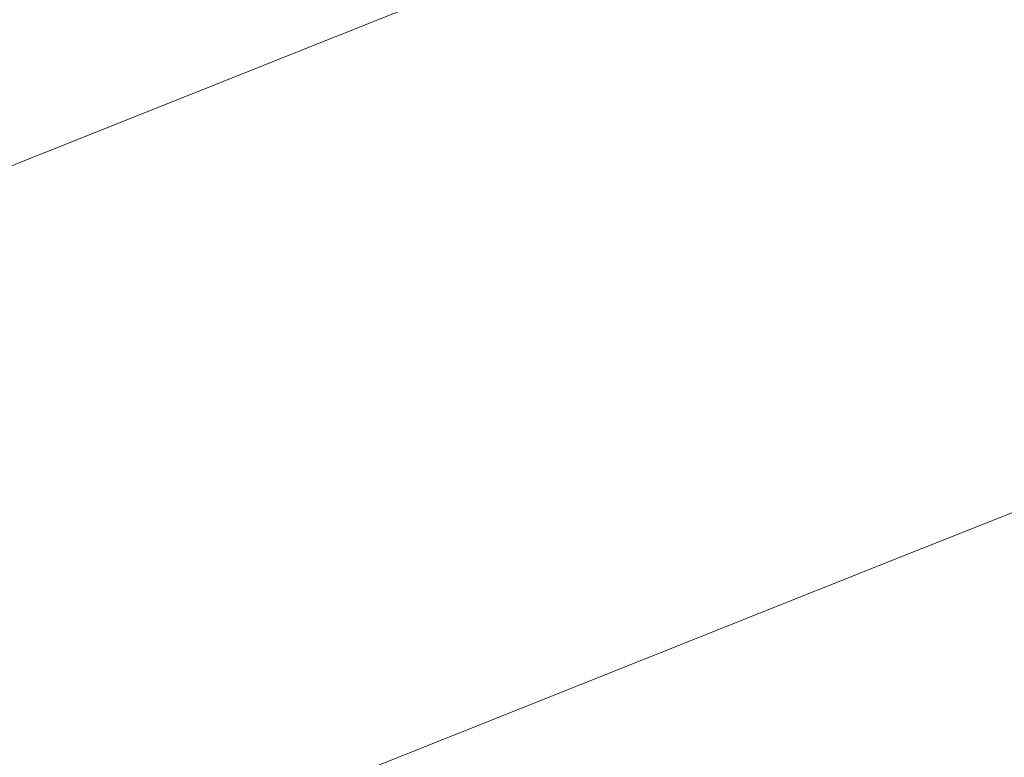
# Model space of a CAD drawing. Extents: x 1620613 to 1693141, y 557269 to 607790.
# Tile 91 of 256: x 1620780.66 to 1620782.1, y 607296.69 to 607297.76. Entities that reach past the tile are written whole.
import ezdxf

# ---------------------------------------------------------------- set-up
doc = ezdxf.new("R2010")
doc.units = 0
doc.header["$LTSCALE"] = 10
doc.header["$MEASUREMENT"] = 0
doc.linetypes.add('DGN Style 2', pattern=[7.346996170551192, 4.408197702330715, -2.938798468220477])
doc.linetypes.add('DGN Style 3', pattern=[10.28579463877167, 7.346996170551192, -2.938798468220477])
doc.layers.add('DT_X_Contour_Minor', color=136, linetype='DGN Style 3', lineweight=0)
doc.layers.add('SV_X_Top_of_Bank', color=97, linetype='DGN Style 2', lineweight=0)

# ---------------------------------------------------------------- blocks, each defined once
blk = doc.blocks.new('*U1004')
at = {"layer": 'DT_X_Contour_Minor', "transparency": 33554559, "flags": 128}
for points, elevation in [([(-24.18095962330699, 52.19456630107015), (-26.13961108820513, 50.80046222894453), (-26.52381164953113, 50.52720175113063), (-26.83699127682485, 50.30489349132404), (-27.07914997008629, 50.13353744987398), (-27.25028772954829, 50.01313362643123), (-27.6119605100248, 49.75999305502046), (-27.86025474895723, 49.55198737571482), (-28.33388288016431, 49.11782576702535), (-29.03284490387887, 48.4575082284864), (-29.95714082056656, 47.57103476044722), (-32.72237512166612, 44.90556427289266), (-33.69162985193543, 43.94827698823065), (-34.52546831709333, 43.07551799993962), (-35.22389051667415, 42.287287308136), (-35.78689645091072, 41.58358491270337), (-37.10769058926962, 39.81974958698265), (-37.57608096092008, 39.21586285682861), (-37.99065647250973, 38.72707916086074), (-38.35141712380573, 38.35339849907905), (-38.65836291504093, 38.09482087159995), (-39.40513187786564, 37.55875124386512), (-39.65607010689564, 37.37009547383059), (-39.84880807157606, 37.20618038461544), (-39.98334577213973, 37.06700597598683), (-40.05968320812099, 36.95257224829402), (-40.18564935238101, 36.68040321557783), (-40.22203130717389, 36.57873467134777), (-40.23670256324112, 36.47785581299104), (-40.22966312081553, 36.37776664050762), (-40.20091298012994, 36.27846715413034), (-40.01608735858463, 35.81691215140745), (-40.15048069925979, 35.74531068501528), (-40.16360001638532, 35.73708894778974), (-40.14536082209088, 35.74311007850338), (-40.09576311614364, 35.76337407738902), (-40.01480689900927, 35.79788094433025), (-39.75711230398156, 35.90888974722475), (-39.66908160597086, 35.93833058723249), (-39.59826045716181, 35.94339650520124), (-39.54464885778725, 35.924087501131), (-39.50824680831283, 35.88040357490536), (-39.43412074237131, 35.73141320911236), (-39.40460542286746, 35.66106522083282), (-39.37165401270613, 35.56176403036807), (-39.33526651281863, 35.4335096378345), (-39.29544292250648, 35.2763020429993), (-39.18466522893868, 34.81847752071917), (-39.17252586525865, 34.65688272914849), (-39.21919104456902, 34.51546674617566), (-39.32466076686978, 34.39422957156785), (-39.48893503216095, 34.2931712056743), (-40.00540579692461, 34.0505873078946), (-40.19436498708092, 33.96038744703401), (-40.37388948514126, 33.87172578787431), (-40.54397928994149, 33.78460233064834), (-40.70463440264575, 33.69901707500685), (-41.12046844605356, 33.47284066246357), (-41.26366915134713, 33.39187158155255), (-41.38139573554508, 33.31859664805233), (-41.4736481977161, 33.25301586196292), (-41.54042653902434, 33.19512922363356), (-41.68453661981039, 33.05102371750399), (-41.74308398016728, 32.99779644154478), (-41.81064350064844, 32.94619374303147), (-41.88721518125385, 32.89621562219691), (-41.97279902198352, 32.84786207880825), (-42.21303881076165, 32.72108539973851), (-42.29075835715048, 32.67889523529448), (-42.34373715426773, 32.64740725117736), (-42.37197520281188, 32.62662144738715), (-42.37547250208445, 32.61653782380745), (-42.35181096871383, 32.60391773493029), (-42.39091265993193, 32.583645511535), (-42.52596388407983, 32.53229390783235), (-42.75696464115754, 32.44986292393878), (-43.08391493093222, 32.33635255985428), (-44.0837150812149, 31.99221908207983), (-44.42547770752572, 31.87377317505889), (-44.70091547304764, 31.776535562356), (-44.91002837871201, 31.70050624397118), (-45.05281642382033, 31.64568522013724), (-45.34515139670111, 31.52777354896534), (-45.44244383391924, 31.48830485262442), (-45.51506991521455, 31.45833251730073), (-45.56302964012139, 31.43785654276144), (-45.58632300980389, 31.42687692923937), (-45.61555018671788, 31.41025977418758), (-45.65389966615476, 31.39085678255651), (-45.74702772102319, 31.34511067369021), (-45.89493435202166, 31.27302144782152), (-46.0976195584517, 31.1745891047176), (-46.71115154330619, 30.87697870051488), (-46.99779240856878, 30.74271758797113), (-47.39756601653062, 30.56314205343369), (-47.91047236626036, 30.33825209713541), (-48.53651145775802, 30.06804771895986), (-50.35679269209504, 29.28708348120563), (-51.06820952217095, 28.98171731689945), (-51.83724908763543, 28.65134200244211), (-52.66391138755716, 28.29595753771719), (-53.54819642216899, 27.91556392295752), (-55.9831201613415, 26.86783541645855), (-57.01666897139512, 26.41871289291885), (-58.29112259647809, 25.85714170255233), (-59.80648103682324, 25.18312184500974), (-61.56274429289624, 24.39665332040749), (-66.5673193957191, 22.14947236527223), (-68.33273958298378, 21.3572880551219), (-69.87556881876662, 20.66612084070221), (-71.19580710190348, 20.07597072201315), (-72.29345443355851, 19.58683769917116), (-74.92372604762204, 18.41717243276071), (-76.0391293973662, 17.92006916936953), (-77.4126357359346, 17.30600832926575), (-79.04424506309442, 16.57498991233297), (-80.93395737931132, 15.72701391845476), (-86.31732754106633, 13.30980116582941), (-88.17255430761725, 12.47632087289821), (-89.70070698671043, 11.78878955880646), (-90.90178557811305, 11.24720722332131), (-91.77579008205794, 10.85157386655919), (-93.67036997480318, 9.991150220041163), (-94.38000876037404, 9.669193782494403), (-95.0879901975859, 9.348642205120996), (-95.79431428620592, 9.02949548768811), (-96.49898102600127, 8.71175363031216), (-98.37588253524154, 7.866315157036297), (-99.06783932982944, 7.55473544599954), (-99.73603358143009, 7.254075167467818), (-100.380465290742, 6.964334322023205), (-101.0011344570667, 6.685512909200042), (-102.6245688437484, 5.956548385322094), (-103.1982293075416, 5.697795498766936), (-103.7016349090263, 5.468260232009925), (-104.1347856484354, 5.26794258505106), (-104.4976815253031, 5.096842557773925), (-105.3717307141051, 4.679532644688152), (-105.6991237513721, 4.523773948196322), (-106.0257659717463, 4.369480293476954), (-106.3516573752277, 4.216651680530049), (-106.6767979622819, 4.065288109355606), (-107.5428384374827, 3.663605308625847), (-107.8765955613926, 3.5093037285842), (-108.228336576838, 3.347661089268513), (-108.5980614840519, 3.178677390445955), (-108.9857702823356, 3.002352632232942), (-110.0436389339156, 2.522365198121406), (-110.3899303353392, 2.366441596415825), (-110.6354030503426, 2.258661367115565), (-110.7800570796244, 2.199024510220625), (-110.8238924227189, 2.187531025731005), (-110.8063617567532, 2.221072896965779), (-110.8176179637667, 2.22399142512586), (-110.864534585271, 2.207590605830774), (-110.9471116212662, 2.171870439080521), (-111.065349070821, 2.116830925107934), (-111.4281961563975, 1.944299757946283), (-111.549772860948, 1.887374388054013), (-111.6423676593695, 1.845996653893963), (-111.7059805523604, 1.820166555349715), (-111.7406115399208, 1.809884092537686), (-111.7943182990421, 1.803194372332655), (-111.8286533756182, 1.792639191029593), (-111.8913785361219, 1.765990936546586), (-111.9824937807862, 1.723249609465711), (-112.1019991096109, 1.66441520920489), (-112.4585334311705, 1.486066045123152), (-112.6107108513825, 1.409811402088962), (-112.7998423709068, 1.314809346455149), (-113.0259279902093, 1.201059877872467), (-113.2889677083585, 1.068562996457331), (-114.0396790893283, 0.69024142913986), (-114.2872314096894, 0.568059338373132), (-114.4668548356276, 0.4852542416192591), (-114.5785493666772, 0.4418261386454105), (-114.6223150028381, 0.4377750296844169), (-114.648451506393, 0.4794747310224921), (-114.6577560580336, 0.4941408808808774), (-114.6660673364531, 0.5068645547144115), (-114.6733853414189, 0.5176457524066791), (-114.6797100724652, 0.5264844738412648), (-114.7069078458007, 0.5631993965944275), (-114.8184190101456, 0.5857427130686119), (-114.8512880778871, 0.5817863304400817), (-114.9021047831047, 0.5602557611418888), (-114.9708691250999, 0.521151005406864), (-115.0575811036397, 0.4644720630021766), (-115.3127432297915, 0.2898959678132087), (-115.4414968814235, 0.1639744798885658), (-115.6363862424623, -0.08285791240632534), (-115.8974113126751, -0.4506012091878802), (-116.2245720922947, -0.9392554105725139), (-117.1851817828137, -2.403547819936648), (-117.5714658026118, -2.953456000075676), (-118.0098605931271, -3.504961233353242), (-118.500366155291, -4.058063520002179), (-119.0429824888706, -4.612762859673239), (-120.5594404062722, -6.094090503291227), (-121.1927058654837, -6.659830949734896), (-121.9551588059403, -7.246056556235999), (-122.8467992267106, -7.852767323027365), (-123.8676271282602, -8.479963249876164), (-126.7620848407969, -10.17979926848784), (-127.864000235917, -10.8284669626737), (-128.9989031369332, -11.49959303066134), (-130.1667935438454, -12.19317747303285), (-131.3676714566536, -12.90922028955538), (-134.6139958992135, -14.84861229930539), (-135.6910177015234, -15.49258175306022), (-136.4873397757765, -15.96994610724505), (-137.00296212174, -16.28070536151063), (-137.237884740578, -16.42485951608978), (-137.4900787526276, -16.58713046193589), (-137.7565083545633, -16.75856111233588), (-138.3666516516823, -17.1511498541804), (-139.3205086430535, -17.76489668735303), (-140.6180793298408, -18.59980161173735), (-144.5365527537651, -21.12109219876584), (-146.057583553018, -22.07550189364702), (-147.6818208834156, -23.04776303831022), (-149.4092647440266, -24.03787563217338), (-151.2399151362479, -25.04583967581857), (-156.2592582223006, -27.75754572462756), (-157.9071188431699, -28.64785731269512), (-159.0861933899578, -29.28501254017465), (-159.7964818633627, -29.66901140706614), (-160.0379842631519, -29.799853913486), (-160.0569425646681, -29.81122544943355), (-160.0890574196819, -29.82893668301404), (-160.1711832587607, -29.87354173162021), (-160.3033200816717, -29.94504059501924), (-160.4854678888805, -30.04343327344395), (-161.0378766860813, -30.34167216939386), (-161.453391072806, -30.58673781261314), (-162.2856276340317, -31.09825556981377), (-163.5345863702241, -31.8762254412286), (-165.2002672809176, -32.92064742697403), (-173.9457966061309, -38.41633829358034), (-174.5053201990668, -38.7314004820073), (-174.867815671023, -38.89980899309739), (-175.7155062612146, -39.27000787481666), (-177.0483919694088, -39.84199712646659), (-178.8664727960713, -40.61577674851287), (-184.3616151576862, -42.94824290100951), (-186.1728366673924, -43.71679719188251), (-187.4851444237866, -44.27311045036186), (-188.2985384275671, -44.61718267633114), (-188.6130186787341, -44.74901386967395), (-188.7864143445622, -44.81757567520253), (-188.8437101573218, -44.84031453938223), (-188.8855508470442, -44.85710977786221), (-188.9119364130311, -44.86796139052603), (-188.9228668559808, -44.87286937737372), (-188.931407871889, -44.87803250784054), (-188.9728376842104, -44.90323402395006), (-189.0907213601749, -44.97496622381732), (-189.2850588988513, -45.09322910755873), (-189.5558503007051, -45.25802267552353), (-190.9979358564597, -46.13563092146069), (-200.9809675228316, -50.38128774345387), (-202.8592208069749, -51.18005113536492), (-204.215538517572, -51.75677410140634), (-205.04992065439, -52.11145664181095), (-205.3623672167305, -52.24409875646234), (-205.4996439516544, -52.30175716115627), (-205.6967714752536, -52.38455384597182), (-206.1851964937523, -52.58970009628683), (-206.9649190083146, -52.91719591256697), (-208.0359390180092, -53.36704129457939), (-211.2803890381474, -54.72976173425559), (-212.5267256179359, -55.24626083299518), (-213.8323978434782, -55.77371779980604), (-215.1974057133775, -56.31213263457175), (-216.6217492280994, -56.86150533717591), (-220.4991127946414, -58.34110970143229), (-221.7850403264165, -58.8320294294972), (-222.734800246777, -59.19508533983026), (-223.3483925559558, -59.43027743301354), (-223.6258172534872, -59.53760570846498), (-223.9173929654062, -59.65332935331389), (-224.22196076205, -59.77157573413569), (-224.9169823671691, -60.039522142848), (-226.0024577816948, -60.45716857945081), (-227.4783870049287, -61.02451504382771), (-231.9348033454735, -62.73703898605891), (-233.6412232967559, -63.39652951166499), (-235.4181708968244, -64.09060813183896), (-237.2656461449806, -64.81927484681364), (-239.1836490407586, -65.5825296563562), (-244.3923602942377, -67.6639932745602), (-246.1431725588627, -68.36306236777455), (-247.4890759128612, -68.89917193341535), (-248.4300703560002, -69.27232197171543), (-248.9661558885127, -69.48251248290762), (-249.8558387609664, -69.82574114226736), (-250.2946615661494, -69.97874927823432), (-250.9438678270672, -70.1803521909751), (-251.8034575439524, -70.43054988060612), (-252.8734307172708, -70.72934234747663), (-256.0072037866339, -71.59091529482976), (-257.3000331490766, -71.91154492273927), (-258.8281914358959, -72.22725409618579), (-260.5916786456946, -72.53804281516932), (-262.5904947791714, -72.84391107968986), (-268.2344430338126, -73.6529991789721), (-269.2004858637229, -74.22120432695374), (-267.8656531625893, -75.31900369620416), (-264.229944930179, -76.94639728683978), (-258.2933611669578, -79.1033850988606), (-239.394637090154, -85.56147822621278), (-233.1634486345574, -87.66069986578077), (-228.643926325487, -89.1147949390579), (-225.8360701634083, -89.92376344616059), (-224.7398801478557, -90.08760538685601), (-224.0989283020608, -89.66434847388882), (-223.7262266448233, -89.61622242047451), (-223.0888355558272, -89.78928694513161), (-222.1867550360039, -90.18354204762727), (-221.0199850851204, -90.79898772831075), (-217.5556793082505, -92.7350969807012), (-216.3597373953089, -93.36094720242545), (-215.3701409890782, -93.78641592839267), (-214.5868900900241, -94.01150315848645), (-214.0099846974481, -94.03620889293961), (-211.7992323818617, -93.68394549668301), (-207.7296554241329, -92.34900280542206), (-206.1300878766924, -91.03043986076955), (-205.8097007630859, -90.77156042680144), (-205.5340683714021, -90.56002053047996), (-205.303190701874, -90.39582017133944), (-205.117067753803, -90.27895934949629), (-204.6804128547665, -90.0304498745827), (-204.5339060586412, -89.94748955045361), (-204.4218768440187, -89.88499068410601), (-204.3443252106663, -89.84295327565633), (-204.3012511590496, -89.82137732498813), (-204.2323571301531, -89.79112340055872), (-204.0175103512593, -89.70875089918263), (-203.4246405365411, -89.48432383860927), (-202.4537476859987, -89.11784221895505), (-201.1048318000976, -88.60930603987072), (-197.0036920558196, -87.06380348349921), (-195.53523340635, -86.48951762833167), (-194.2057122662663, -85.92578698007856), (-193.0151286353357, -85.37261153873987), (-191.963482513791, -84.8299913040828), (-189.3443428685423, -83.39707762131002), (-188.3270215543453, -82.8713957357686), (-187.2394123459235, -82.36903534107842), (-186.0815152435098, -81.88999643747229), (-184.8533302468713, -81.4342790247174), (-181.484453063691, -80.2501279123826), (-180.3467177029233, -79.84876827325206), (-179.4601695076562, -79.53280269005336), (-178.8248084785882, -79.30223116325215), (-178.4406346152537, -79.15705369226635), (-177.7510872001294, -78.88377251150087), (-177.4752271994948, -78.77552726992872), (-177.1648077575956, -78.65575243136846), (-176.8198288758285, -78.52444799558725), (-176.4402905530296, -78.38161396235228), (-175.3821091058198, -77.98535041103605), (-174.657990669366, -77.70635111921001), (-173.2792714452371, -77.1665509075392), (-171.2459514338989, -76.3659497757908), (-168.5580306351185, -75.30454772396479), (-160.5174407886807, -72.12640769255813), (-157.8664053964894, -71.07881973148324), (-155.9437416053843, -70.31966087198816), (-154.7494494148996, -69.8489311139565), (-154.2835288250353, -69.66663045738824), (-154.0122360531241, -69.56506750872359), (-153.8901976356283, -69.51096790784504), (-153.7275519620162, -69.42484131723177), (-153.5242990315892, -69.30668773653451), (-153.2804388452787, -69.15650716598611), (-152.5760020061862, -68.71332299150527), (-152.3022596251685, -68.54918621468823), (-152.0093601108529, -68.38916401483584), (-151.6973034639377, -68.23325639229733), (-151.3660896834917, -68.08146334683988), (-150.457310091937, -67.68216799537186), (-149.7965649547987, -67.40557416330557), (-148.4959142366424, -66.87526418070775), (-146.5553579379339, -66.09123804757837), (-143.9748960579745, -65.05349576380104), (-136.2404569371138, -61.94789480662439), (-133.6499864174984, -60.91447590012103), (-131.6794041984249, -60.14341989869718), (-130.3287102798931, -59.63472680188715), (-129.597904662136, -59.38839661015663), (-128.475607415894, -59.08133330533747), (-128.0837312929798, -58.95530226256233), (-127.7498258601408, -58.8075066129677), (-127.4738911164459, -58.63794635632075), (-127.2559270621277, -58.44662149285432), (-126.3740264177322, -57.50298804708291), (-125.5114376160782, -56.88272472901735), (-125.3272058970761, -56.75648262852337), (-125.1441916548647, -56.64358346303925), (-124.9623948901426, -56.54402723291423), (-124.7818156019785, -56.45781393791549), (-124.3018941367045, -56.24570239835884), (-124.1252345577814, -56.16937275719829), (-123.9551969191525, -56.09946748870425), (-123.7917812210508, -56.03598659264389), (-123.634987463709, -55.97893006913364), (-123.2257000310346, -55.83534516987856), (-123.0975281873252, -55.78019966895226), (-123.0199782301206, -55.7224518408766), (-122.9930501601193, -55.66210168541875), (-123.01674397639, -55.59914920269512), (-123.2454328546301, -55.29929885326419), (-123.5280223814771, -55.37079651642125), (-123.557898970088, -55.37377578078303), (-123.5264189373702, -55.35207171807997), (-123.4335822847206, -55.30568432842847), (-123.2793890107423, -55.23461361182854), (-122.7863981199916, -55.01218059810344), (-122.5932278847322, -54.92795936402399), (-122.383460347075, -54.84212042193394), (-122.1570955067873, -54.75466377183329), (-121.9141333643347, -54.66558941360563), (-121.2441045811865, -54.42590084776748), (-120.9864257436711, -54.32681635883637), (-120.7159108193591, -54.20932931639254), (-120.4325598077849, -54.07343972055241), (-120.1363727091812, -53.91914757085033), (-119.3294256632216, -53.48316510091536), (-119.0607926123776, -53.33840922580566), (-118.8601037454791, -53.23112845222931), (-118.7273590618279, -53.1613227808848), (-118.6625585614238, -53.1289922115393), (-118.5803494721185, -53.09274416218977), (-118.5320814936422, -53.07158985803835), (-118.4489343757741, -53.0353129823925), (-118.330908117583, -52.9839135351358), (-118.1780027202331, -52.91739151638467), (-117.723749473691, -52.71983603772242), (-117.574481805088, -52.65467205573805), (-117.4673687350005, -52.60734671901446), (-117.40241026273, -52.57786002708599), (-117.3796063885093, -52.56621198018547), (-117.3750021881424, -52.55893538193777), (-117.32292377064, -52.53514638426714), (-117.1701416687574, -52.46923683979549), (-116.916655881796, -52.36120674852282), (-116.56246641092, -52.21105611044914), (-115.4836895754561, -51.75449367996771), (-115.0592612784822, -51.57221276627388), (-114.5950590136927, -51.36779184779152), (-114.0910827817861, -51.14123092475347), (-113.547332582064, -50.89252999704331), (-112.044300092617, -50.1998075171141), (-111.4609096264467, -49.93227813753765), (-110.8380125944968, -49.64923185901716), (-110.1756089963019, -49.3506686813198), (-109.4736988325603, -49.03658860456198), (-107.5492629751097, -48.17835253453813), (-106.8173808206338, -47.85253848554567), (-106.0650612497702, -47.51877339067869), (-105.2923042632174, -47.17705725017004), (-104.4991098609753, -46.82739006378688), (-102.3566749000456, -45.88434283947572), (-101.3863502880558, -45.45568486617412), (-100.0822026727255, -44.87699636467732), (-98.44423205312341, -44.14827733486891), (-96.4724384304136, -43.26952777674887), (-90.76922476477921, -40.72615491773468), (-88.75926945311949, -39.8289467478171), (-87.00681376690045, -39.04485188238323), (-85.5118577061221, -38.37387032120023), (-84.27440127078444, -37.81600206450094), (-81.31785027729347, -36.47917111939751), (-80.27335569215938, -36.00698643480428), (-79.35728518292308, -35.59305558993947), (-78.56963874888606, -35.23737858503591), (-77.91041639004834, -34.9399554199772), (-76.32372220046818, -34.22449876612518), (-75.53716309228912, -33.87114173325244), (-74.36750640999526, -33.34766312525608), (-72.81475215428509, -32.65406294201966), (-70.87890032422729, -31.79034118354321), (-65.20583201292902, -29.2602543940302), (-63.27956802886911, -28.40062648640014), (-61.75557730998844, -27.71930785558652), (-60.63385985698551, -27.21629850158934), (-59.91441566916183, -26.89159842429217), (-58.53226218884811, -26.26347725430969), (-58.06345880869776, -26.05004163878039), (-57.69366377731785, -25.88082566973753), (-57.42287709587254, -25.75582934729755), (-57.25109876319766, -25.6750526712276), (-56.92503434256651, -25.51860773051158), (-56.77381655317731, -25.44516997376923), (-56.56471150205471, -25.34219040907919), (-56.29771918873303, -25.2096690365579), (-55.97283961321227, -25.04760585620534), (-55.02931106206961, -24.57604829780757), (-54.67752068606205, -24.40195806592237), (-54.3297959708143, -24.23335553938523), (-53.98613691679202, -24.0702407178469), (-53.64654352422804, -23.9126136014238), (-52.746382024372, -23.49959156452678), (-52.45081458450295, -23.36482985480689), (-52.23923338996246, -23.27031125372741), (-52.11163844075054, -23.21603576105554), (-52.06802973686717, -23.20200337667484), (-52.06372152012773, -23.21824116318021), (-52.04211588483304, -23.21375886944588), (-51.98053014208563, -23.18813364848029), (-51.87896429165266, -23.1413655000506), (-51.73741833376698, -23.07345442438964), (-51.3066556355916, -22.8641676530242), (-51.11980596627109, -22.77346711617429), (-50.88232898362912, -22.65833058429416), (-50.59422468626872, -22.51875805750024), (-50.25549307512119, -22.35474953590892), (-49.28470569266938, -21.88481215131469), (-48.97027855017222, -21.73316172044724), (-48.75508766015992, -21.63066346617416), (-48.63913302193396, -21.57731738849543), (-48.62241463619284, -21.5731234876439), (-48.71014727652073, -21.62747598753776), (-48.72413865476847, -21.63849978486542), (-48.70031330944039, -21.63080680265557), (-48.6386712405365, -21.60439704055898), (-48.53921244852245, -21.55927049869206), (-48.22356670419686, -21.41397734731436), (-48.10382505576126, -21.37670235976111), (-47.98133441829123, -21.37384726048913), (-47.85609479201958, -21.40541204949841), (-47.72810617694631, -21.47139672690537), (-47.12441166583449, -21.85963829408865), (-43.89396079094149, -19.59121021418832), (-43.19775608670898, -19.02601108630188), (-42.49362092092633, -18.30259716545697), (-41.78155529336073, -17.42096845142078), (-41.06155920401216, -16.38112494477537), (-39.13099568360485, -13.39725586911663), (-38.40827419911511, -12.38038078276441), (-37.688032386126, -11.56765733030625), (-36.97027024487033, -10.95908551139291), (-36.25498777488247, -10.55466532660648), (-34.35087408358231, -9.748413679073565), (-33.71216939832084, -9.477969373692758), (-33.22414061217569, -9.271325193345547), (-32.88678772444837, -9.128481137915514), (-32.70011073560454, -9.049437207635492), (-32.40320662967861, -8.923720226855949), (-31.99930430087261, -8.653783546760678), (-31.0102753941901, -7.938261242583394), (-29.4361199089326, -6.777153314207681), (-27.27683784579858, -5.170459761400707), (-20.73858357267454, -0.2918294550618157), (-18.53161800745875, 1.345858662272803), (-16.8144120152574, 2.599950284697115), (-15.58696559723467, 3.470445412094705), (-14.84927875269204, 3.957344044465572), (-13.5351265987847, 4.744278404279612), (-13.07620861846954, 5.023531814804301), (-12.68506879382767, 5.27109127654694), (-12.36170712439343, 5.486956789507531), (-12.10612361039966, 5.671128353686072), (-11.51493844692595, 6.119993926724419), (-11.03056794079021, 6.436196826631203), (-10.02084529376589, 7.048156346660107), (-8.48577050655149, 7.955872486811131), (-6.42534357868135, 9.159345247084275), (-0.230402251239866, 12.76294810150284), (1.8345676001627, 13.96469584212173), (3.383271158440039, 14.86723692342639), (4.41570842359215, 15.47057134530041), (4.931879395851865, 15.77469910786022), (5.619980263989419, 16.18676426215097), (6.044165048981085, 16.44713893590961), (6.800643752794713, 16.91921409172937), (7.889416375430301, 17.60298972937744), (9.31048291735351, 18.49846584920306), (16.71747925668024, 23.17132219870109), (21.32444000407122, 24.17666403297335), (22.23724801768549, 24.25435453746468), (23.00126030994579, 24.0565652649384), (23.6164768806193, 23.5832962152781), (24.08289772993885, 22.8345473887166), (25.91233834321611, 18.69760005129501)], 1.800041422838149), ([(-26.4221577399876, 51.95833175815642), (-27.71982852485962, 51.03469212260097), (-27.97437398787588, 50.85364810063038), (-28.18186575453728, 50.70636159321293), (-28.34230382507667, 50.59283259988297), (-28.4556881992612, 50.51306112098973), (-28.69530826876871, 50.34534719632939), (-28.85981133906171, 50.20753661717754), (-29.17360549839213, 49.91989032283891), (-29.63669074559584, 49.48240831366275), (-30.24906708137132, 48.8950905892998), (-32.08112542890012, 47.12912903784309), (-32.72328845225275, 46.49489483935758), (-33.27573376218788, 45.91666340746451), (-33.73846135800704, 45.39443474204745), (-34.11147124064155, 44.92820884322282), (-34.98654064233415, 43.75961013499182), (-35.37127004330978, 43.30610329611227), (-35.86915619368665, 42.82203181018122), (-36.48019909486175, 42.30739567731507), (-37.20439874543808, 41.76219489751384), (-39.28647348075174, 40.2675732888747), (-39.98611710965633, 39.74158006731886), (-40.52349194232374, 39.28456660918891), (-40.89859798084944, 38.89653291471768), (-41.11143522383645, 38.57747898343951), (-41.46264281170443, 37.81864151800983), (-41.56407973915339, 37.53517833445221), (-41.60498482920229, 37.25391688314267), (-41.58535808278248, 36.97485716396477), (-41.50519949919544, 36.69799917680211), (-40.98988515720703, 35.41113261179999), (-41.36458870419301, 35.2114997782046), (-41.40116681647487, 35.18857666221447), (-41.35031391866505, 35.20536424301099), (-41.21203001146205, 35.26186252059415), (-40.98631509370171, 35.35807149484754), (-40.26783396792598, 35.66757635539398), (-40.02239461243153, 35.74966068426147), (-39.8249373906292, 35.76378502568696), (-39.6754623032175, 35.70994937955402), (-39.57396934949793, 35.58815374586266), (-39.36729765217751, 35.17275207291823), (-39.29846415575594, 35.03223562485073), (-39.24696743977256, 34.92223753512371), (-39.21280750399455, 34.84275780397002), (-39.19598434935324, 34.79379643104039), (-39.17423830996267, 34.70392391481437), (-39.19917079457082, 34.65937235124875), (-39.29027777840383, 34.59312204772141), (-39.44755926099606, 34.50517300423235), (-39.67101524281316, 34.39552522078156), (-40.35513052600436, 34.07419947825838), (-40.58325396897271, 33.96678022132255), (-40.75453783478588, 33.8855167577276), (-40.86898212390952, 33.83040908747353), (-40.92658683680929, 33.80145721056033), (-41.00441330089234, 33.7591265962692), (-41.04055930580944, 33.73462800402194), (-41.09062747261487, 33.69288018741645), (-41.15461780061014, 33.63388314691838), (-41.2325302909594, 33.55763688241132), (-41.45885981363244, 33.33131454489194), (-41.55081032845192, 33.24771939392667), (-41.65691473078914, 33.16667569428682), (-41.77717302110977, 33.08818344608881), (-41.91158519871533, 33.01224264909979), (-42.28888952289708, 32.81313579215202), (-42.41095057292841, 32.74687478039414), (-42.49415548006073, 32.69742188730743), (-42.53850424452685, 32.66477711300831), (-42.54399686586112, 32.64894045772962), (-42.50683566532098, 32.62912020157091), (-42.53423417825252, 32.60898901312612), (-42.64430061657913, 32.56346063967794), (-42.83703498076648, 32.49253508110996), (-43.11243727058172, 32.39621233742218), (-43.95706727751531, 32.10548877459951), (-44.25215094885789, 32.00285932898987), (-44.50392945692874, 31.91301366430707), (-44.71240280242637, 31.83595178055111), (-44.8775709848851, 31.77167367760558), (-45.26027925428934, 31.61731044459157), (-45.38764896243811, 31.56564027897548), (-45.48272688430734, 31.5264022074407), (-45.54551302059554, 31.49959622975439), (-45.5760073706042, 31.48522234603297), (-45.61426992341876, 31.46346811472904), (-45.66447487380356, 31.43806682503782), (-45.78639281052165, 31.37817862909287), (-45.98002373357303, 31.28380352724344), (-46.24536764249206, 31.15494151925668), (-47.04856871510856, 30.7653269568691), (-47.38836151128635, 30.6047740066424), (-47.80533909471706, 30.41532607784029), (-48.29950146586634, 30.19698317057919), (-48.87084862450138, 29.94974528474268), (-50.49735409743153, 29.25191761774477), (-51.13303793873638, 28.97905882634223), (-51.8202103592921, 28.68385320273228), (-52.55887135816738, 28.3663007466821), (-53.3490209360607, 28.02640145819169), (-55.52473791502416, 27.09020757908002), (-56.49371372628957, 26.66848666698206), (-57.76885342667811, 26.10546933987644), (-59.35015701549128, 25.40115559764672), (-61.23762449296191, 24.55554544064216), (-66.6790896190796, 22.11218980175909), (-68.57485017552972, 21.26142299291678), (-70.18103300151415, 20.54163929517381), (-71.49763809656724, 19.95283870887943), (-72.52466546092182, 19.49502123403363), (-74.8773014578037, 18.44881878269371), (-75.91999211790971, 17.98397094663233), (-77.28358709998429, 17.37407927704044), (-78.96808640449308, 16.61914377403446), (-80.97349003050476, 15.71916443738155), (-86.74910546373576, 13.12582776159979), (-88.72374219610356, 12.23877836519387), (-90.31594081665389, 11.52263268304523), (-91.52570132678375, 10.97739071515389), (-92.3530237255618, 10.60305246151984), (-94.04929930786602, 9.832688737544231), (-94.68466071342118, 9.54443124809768), (-95.31853824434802, 9.257431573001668), (-95.95093189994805, 8.971689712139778), (-96.58184168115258, 8.687205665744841), (-98.26228926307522, 7.930258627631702), (-98.89682115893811, 7.644555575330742), (-99.54008116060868, 7.355156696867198), (-100.1920692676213, 7.06206199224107), (-100.8527854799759, 6.765271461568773), (-102.6263328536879, 5.968902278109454), (-103.2449727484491, 5.690073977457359), (-103.7707319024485, 5.450865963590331), (-104.2036103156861, 5.251278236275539), (-104.5436079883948, 5.091310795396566), (-105.3264274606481, 4.717558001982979), (-105.6287788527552, 4.573821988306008), (-105.9487184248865, 4.422928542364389), (-106.2862461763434, 4.264877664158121), (-106.6413621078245, 4.099669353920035), (-107.6117888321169, 3.649570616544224), (-107.9746458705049, 3.481720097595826), (-108.3353969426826, 3.315742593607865), (-108.6940420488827, 3.151638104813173), (-109.0505811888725, 2.989406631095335), (-109.9985442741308, 2.55928672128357), (-110.3086120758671, 2.420033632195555), (-110.5278431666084, 2.324864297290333), (-110.6562375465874, 2.273778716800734), (-110.6937952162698, 2.266776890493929), (-110.6728333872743, 2.306883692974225), (-110.6862926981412, 2.310373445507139), (-110.7423920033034, 2.290762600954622), (-110.8411313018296, 2.24805115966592), (-110.9825105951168, 2.182239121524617), (-111.4163753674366, 1.975939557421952), (-111.5617474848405, 1.90787255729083), (-111.6724652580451, 1.858396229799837), (-111.7485286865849, 1.827510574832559), (-111.7899377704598, 1.815215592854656), (-111.8541562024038, 1.807216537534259), (-111.8952114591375, 1.794595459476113), (-111.9702134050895, 1.76273151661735), (-112.0791620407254, 1.71162470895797), (-112.2220573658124, 1.641275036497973), (-112.6483738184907, 1.428018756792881), (-112.8175543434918, 1.34328058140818), (-113.0053585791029, 1.249008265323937), (-113.2117865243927, 1.145201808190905), (-113.4368381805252, 1.031861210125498), (-114.0618075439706, 0.7169074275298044), (-114.2700324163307, 0.618599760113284), (-114.4259800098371, 0.5598920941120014), (-114.5296503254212, 0.5407844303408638), (-114.5810433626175, 0.5612767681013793), (-114.6483884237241, 0.6687230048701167), (-114.6723631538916, 0.7065127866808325), (-114.6937785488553, 0.7392974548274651), (-114.7126346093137, 0.7670770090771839), (-114.7289313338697, 0.7898514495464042), (-114.799010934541, 0.884453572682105), (-115.0863380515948, 0.9425401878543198), (-115.1710306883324, 0.9323459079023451), (-115.3019684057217, 0.8768688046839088), (-115.4791512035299, 0.7761088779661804), (-115.702579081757, 0.6300661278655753), (-116.3600468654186, 0.180241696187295), (-116.6101513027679, -0.01975269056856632), (-116.8673637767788, -0.2823675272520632), (-117.131684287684, -0.6076028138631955), (-117.4031128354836, -0.995458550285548), (-118.1363996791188, -2.11323444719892), (-118.4312717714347, -2.533009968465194), (-118.765922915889, -2.954004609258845), (-119.1403531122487, -3.376218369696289), (-119.5545623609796, -3.79965124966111), (-120.712159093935, -4.930431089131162), (-121.2576473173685, -5.398751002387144), (-122.025914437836, -5.955625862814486), (-123.0169604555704, -6.601055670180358), (-124.2307853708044, -7.33504042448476), (-127.7646903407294, -9.410406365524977), (-129.0504631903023, -10.16678530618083), (-130.2573530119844, -10.87939767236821), (-131.3853598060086, -11.54824346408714), (-132.4344835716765, -12.17332268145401), (-135.1269695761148, -13.78184516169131), (-136.0246570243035, -14.31878836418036), (-136.6983548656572, -14.72322611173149), (-137.1480630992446, -14.99515840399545), (-137.3737817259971, -15.13458524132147), (-137.677045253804, -15.32971620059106), (-137.9974270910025, -15.53586171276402), (-138.7311249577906, -16.00795002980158), (-139.8781388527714, -16.74598115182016), (-141.4384687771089, -17.74995507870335), (-146.1504366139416, -20.78180929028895), (-147.8899061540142, -21.88109677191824), (-149.5743388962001, -22.90506855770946), (-151.2037348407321, -23.85372464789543), (-152.7780939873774, -24.72706504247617), (-156.9030026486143, -26.95555183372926), (-158.2580997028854, -27.68774060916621), (-159.2297093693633, -28.21294184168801), (-159.8178316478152, -28.53115553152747), (-160.0224665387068, -28.64238167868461), (-160.0568430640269, -28.66300134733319), (-160.0893978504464, -28.68125328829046), (-160.1612798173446, -28.72054435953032), (-160.2724889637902, -28.78087456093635), (-160.4230252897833, -28.8622438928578), (-160.8768917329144, -29.10728095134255), (-161.2334875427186, -29.31818412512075), (-161.9628751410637, -29.7671158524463), (-163.0650545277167, -30.45407613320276), (-164.540025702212, -31.3790649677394), (-168.9703378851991, -34.16307326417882), (-170.4930653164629, -35.11789278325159), (-171.7385134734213, -35.89434511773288), (-172.7066823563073, -36.49243026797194), (-173.3975719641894, -36.91214823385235), (-174.8702385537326, -37.79357323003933), (-175.577311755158, -38.18167739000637), (-176.5940314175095, -38.68492112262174), (-177.9203975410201, -39.30330442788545), (-179.5564101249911, -40.0368273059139), (-184.331972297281, -42.14640774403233), (-185.9600141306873, -42.86267835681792), (-187.2624680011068, -43.4293048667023), (-188.2393339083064, -43.84628727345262), (-188.890611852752, -44.11362557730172), (-190.1932357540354, -44.62700225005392), (-190.8766222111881, -44.90431178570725), (-191.9498136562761, -45.35120788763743), (-193.4128100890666, -45.9676905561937), (-195.265611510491, -46.75375979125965), (-200.7261552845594, -49.0760598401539), (-202.5265453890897, -49.8416973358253), (-203.8323078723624, -50.39688478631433), (-204.6434427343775, -50.74162219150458), (-204.9599499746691, -50.87590955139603), (-205.1444657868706, -50.9534091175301), (-205.4094279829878, -51.06469744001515), (-206.0659277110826, -51.34043773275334), (-207.1139649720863, -51.78062999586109), (-208.5535397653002, -52.38527422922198), (-212.9144559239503, -54.21692814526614), (-214.4953707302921, -54.87517555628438), (-215.9674280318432, -55.47617735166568), (-217.3306278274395, -56.01993353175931), (-218.5849701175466, -56.50644409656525), (-221.7847395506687, -57.72747811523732), (-222.8509311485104, -58.13458622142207), (-223.6496788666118, -58.44013502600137), (-224.1809827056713, -58.64412452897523), (-224.4448426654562, -58.74655473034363), (-224.7918773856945, -58.88428953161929), (-225.0772514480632, -58.99538952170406), (-225.673097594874, -59.22538839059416), (-226.5794158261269, -59.57428613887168), (-227.796206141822, -60.04208276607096), (-231.4549430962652, -61.44807227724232), (-232.9376689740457, -62.02218422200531), (-234.6417938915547, -62.69002792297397), (-236.5673178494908, -63.4516033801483), (-238.7142408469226, -64.3069105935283), (-244.7345675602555, -66.71270550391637), (-246.739514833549, -67.51349833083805), (-248.2391116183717, -68.111530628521), (-249.2333579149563, -68.50680239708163), (-249.72225372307, -68.69931363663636), (-250.3521752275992, -68.94232956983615), (-250.7275681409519, -69.0684500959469), (-251.3813057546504, -69.26454972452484), (-252.313388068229, -69.53062845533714), (-253.523815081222, -69.86668628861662), (-257.1227467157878, -70.85614598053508), (-258.6074759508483, -71.22436795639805), (-260.3624649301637, -71.58693911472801), (-262.3877136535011, -71.94385945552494), (-264.6832221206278, -72.2951289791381), (-271.1649243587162, -73.22431328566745), (-272.2743608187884, -73.87685941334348), (-270.7413935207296, -75.13760956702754), (-266.5660224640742, -77.00656374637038), (-259.7482476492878, -79.48372195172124), (-238.0443097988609, -86.90041586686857), (-230.9031500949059, -89.32110521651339), (-225.7576243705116, -91.02065282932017), (-222.6077326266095, -91.99905870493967), (-221.453474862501, -92.2563228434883), (-221.0362994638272, -91.98083823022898), (-220.7937196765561, -91.94951449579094), (-220.3788618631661, -92.06215675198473), (-219.7917260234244, -92.31876499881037), (-219.0323121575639, -92.71933923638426), (-216.7775044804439, -93.9794918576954), (-215.9991035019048, -94.38683808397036), (-215.3550063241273, -94.66376229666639), (-214.8452129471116, -94.81026449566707), (-214.4697233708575, -94.82634468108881), (-213.0308142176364, -94.59706751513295), (-209.0644522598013, -93.2959824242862), (-208.0970566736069, -93.20292095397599), (-206.8947393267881, -93.48134443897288), (-205.4575002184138, -94.13125287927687), (-203.7853393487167, -95.15264627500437), (-199.0130146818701, -98.3716752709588), (-197.5992905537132, -99.25004037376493), (-196.9373616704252, -99.47086393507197), (-197.0272280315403, -99.03414595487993), (-197.8688896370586, -97.93988643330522), (-201.1157142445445, -94.14513898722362), (-202.1445991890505, -92.86694454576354), (-202.7961355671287, -91.87842180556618), (-203.0703233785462, -91.1795707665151), (-202.9671626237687, -90.77039142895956), (-201.6052657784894, -89.53678849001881), (-196.2946542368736, -87.53550001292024), (-195.1693159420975, -87.08935588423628), (-194.06927743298, -86.60861856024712), (-192.994538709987, -86.09328804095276), (-191.9450997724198, -85.54336432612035), (-189.1803289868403, -84.0307768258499), (-188.1064418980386, -83.47586562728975), (-186.9583587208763, -82.94557265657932), (-185.7360794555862, -82.43989791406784), (-184.4396041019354, -81.9588413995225), (-180.8834083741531, -80.70884833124), (-179.6824118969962, -80.28517202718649), (-178.7465692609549, -79.95163791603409), (-178.0758804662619, -79.70824599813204), (-177.6703455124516, -79.55499627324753), (-176.9424574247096, -79.26651993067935), (-176.675729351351, -79.16141957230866), (-176.4214611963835, -79.06247575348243), (-176.1796529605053, -78.96968847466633), (-175.9503046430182, -78.88305773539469), (-175.3553223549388, -78.6602511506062), (-174.762106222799, -78.4298333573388), (-173.4286945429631, -77.90568491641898), (-171.3550873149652, -77.08780582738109), (-168.5412845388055, -75.9761960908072), (-160.0508830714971, -72.6202625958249), (-157.2561313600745, -71.51578799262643), (-155.2396773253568, -70.71931430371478), (-154.001520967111, -70.2308415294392), (-153.5416622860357, -70.0503696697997), (-153.3531027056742, -69.97977926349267), (-153.2682810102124, -69.9421778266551), (-153.155235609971, -69.88231632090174), (-153.0139665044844, -69.800194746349), (-152.8444736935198, -69.69581310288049), (-152.3548612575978, -69.38778196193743), (-152.1645990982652, -69.27370018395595), (-151.9610219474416, -69.16247820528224), (-151.74412980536, -69.05411602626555), (-151.5139226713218, -68.94861364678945), (-150.8822836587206, -68.6710870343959), (-150.2915771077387, -68.4260573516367), (-148.9931867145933, -67.89911326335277), (-146.9871124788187, -67.09025476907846), (-144.2733544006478, -65.99948186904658), (-136.0930877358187, -62.71486826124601), (-133.3686395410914, -61.62607873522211), (-131.3304949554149, -60.82317036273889), (-129.9786539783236, -60.30614314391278), (-129.313116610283, -60.07499707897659), (-128.4534217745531, -59.83978244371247), (-128.1407040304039, -59.72982814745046), (-127.8473219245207, -59.57637623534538), (-127.573275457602, -59.3794267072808), (-127.3185646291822, -59.13897956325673), (-126.1750305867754, -57.91539845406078), (-125.6638016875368, -57.54778814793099), (-125.5201019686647, -57.45771540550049), (-125.3081009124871, -57.34504445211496), (-125.027798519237, -57.20977528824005), (-124.67919478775, -57.05190791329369), (-123.658516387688, -56.60079729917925), (-123.3162236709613, -56.45018668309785), (-123.0548543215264, -56.33668779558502), (-122.8744083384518, -56.26030063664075), (-122.774885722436, -56.22102520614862), (-122.6173899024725, -56.16577302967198), (-122.578404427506, -56.13100091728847), (-122.5795698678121, -56.06812371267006), (-122.6208862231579, -55.97714141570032), (-122.702353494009, -55.85805402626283), (-123.176219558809, -55.23673432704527), (-123.2689925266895, -55.26020671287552), (-123.27880088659, -55.26118479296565), (-123.2684661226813, -55.25405943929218), (-123.2379882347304, -55.2388306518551), (-123.1873672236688, -55.21549843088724), (-123.0255203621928, -55.14247459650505), (-122.9375661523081, -55.10604744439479), (-122.7950886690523, -55.05153386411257), (-122.5980879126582, -54.97893385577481), (-122.3465638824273, -54.88824741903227), (-121.6031354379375, -54.62230168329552), (-121.3172286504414, -54.51236278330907), (-121.0170796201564, -54.38200538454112), (-120.7026883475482, -54.2312294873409), (-120.3740548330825, -54.06003509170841), (-119.4787091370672, -53.57629203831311), (-119.1806481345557, -53.41567858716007), (-118.9579743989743, -53.29664552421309), (-118.8106879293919, -53.2191928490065), (-118.7387887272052, -53.18332056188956), (-118.6475738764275, -53.14310164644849), (-118.5940182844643, -53.11962995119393), (-118.5017626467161, -53.07937905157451), (-118.370806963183, -53.02234894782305), (-118.2011512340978, -52.94853963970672), (-117.697135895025, -52.72934254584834), (-117.5315163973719, -52.65704004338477), (-117.4126694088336, -52.60453035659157), (-117.3405949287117, -52.57181348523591), (-117.3152929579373, -52.5588894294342), (-117.3101843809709, -52.55081570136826), (-117.2631252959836, -52.52895948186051), (-117.1257794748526, -52.46944611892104), (-116.8981469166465, -52.37227561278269), (-116.5802276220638, -52.23744796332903), (-115.6120605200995, -51.82769804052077), (-115.2194286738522, -51.65870471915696), (-114.7676584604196, -51.45903719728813), (-114.2567498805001, -51.22869547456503), (-113.6867029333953, -50.96767955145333), (-112.0877265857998, -50.23073815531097), (-111.4670962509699, -49.94613143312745), (-110.8044375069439, -49.64501731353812), (-110.0997503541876, -49.32739579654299), (-109.3530347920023, -48.99326688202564), (-107.3057554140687, -48.08024658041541), (-106.5441058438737, -47.74109617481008), (-105.794616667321, -47.40841018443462), (-105.0572878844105, -47.08218860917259), (-104.3321194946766, -46.76243144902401), (-102.4145509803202, -45.91836490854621), (-101.5012583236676, -45.51471419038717), (-100.1995567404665, -44.93681194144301), (-98.50944623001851, -44.18465816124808), (-96.43092679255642, -43.25825285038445), (-90.37032972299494, -40.55550331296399), (-88.25751306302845, -39.61251305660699), (-86.46451088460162, -38.81060444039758), (-84.9913231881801, -38.14977746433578), (-83.8379499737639, -37.63003212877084), (-81.18870737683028, -36.43215342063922), (-80.25277914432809, -36.00904832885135), (-79.43192639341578, -35.63814208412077), (-78.72614912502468, -35.31943468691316), (-78.13544733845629, -35.05292613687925), (-76.71367655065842, -34.4118351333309), (-75.96444420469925, -34.0753918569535), (-74.78307525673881, -33.54688028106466), (-73.16956970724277, -32.82630040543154), (-71.1239275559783, -31.91365223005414), (-65.0926996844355, -29.22383269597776), (-63.05558418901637, -28.31482348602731), (-61.46765860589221, -27.60516050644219), (-60.32892293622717, -27.09484375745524), (-59.63937717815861, -26.78387323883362), (-58.39950837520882, -26.22041349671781), (-57.97896558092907, -26.02894983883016), (-57.64723880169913, -25.8771536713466), (-57.40432803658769, -25.7650249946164), (-57.25023328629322, -25.69256380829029), (-56.95773530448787, -25.55222396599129), (-56.81331861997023, -25.48196517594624), (-56.59944205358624, -25.37644368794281), (-56.31610560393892, -25.23565950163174), (-55.96330927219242, -25.05961261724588), (-54.92990587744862, -24.54313732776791), (-54.55293985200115, -24.35628810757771), (-54.19709432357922, -24.18309691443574), (-53.86236929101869, -24.02356374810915), (-53.54876475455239, -23.87768860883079), (-52.74064665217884, -23.50689893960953), (-52.47525161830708, -23.38610528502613), (-52.28515509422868, -23.30181657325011), (-52.17035707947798, -23.25403280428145), (-52.13085757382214, -23.24275397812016), (-52.12592357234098, -23.26135036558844), (-52.10117963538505, -23.25621700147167), (-52.03064832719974, -23.22686961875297), (-51.91432964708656, -23.17330821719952), (-51.75222359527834, -23.09553279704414), (-51.25889096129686, -22.85584631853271), (-51.05811752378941, -22.75836918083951), (-50.82579668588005, -22.64570262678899), (-50.56192844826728, -22.51784665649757), (-50.2665128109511, -22.37480126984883), (-49.43667457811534, -21.97309435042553), (-49.17018562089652, -21.84487856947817), (-48.99309742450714, -21.7615114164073), (-48.90540998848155, -21.72299289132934), (-48.90712331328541, -21.72932299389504), (-49.03089319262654, -21.80600143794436), (-49.05063169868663, -21.82155339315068), (-49.01701980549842, -21.81070042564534), (-48.93005751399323, -21.77344253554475), (-48.7897448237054, -21.70977972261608), (-48.34444378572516, -21.50480565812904), (-48.17551681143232, -21.45221952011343), (-48.00271166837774, -21.44819165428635), (-47.82602835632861, -21.49272206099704), (-47.64546687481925, -21.58581074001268), (-46.7937975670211, -22.13352721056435), (-42.2364000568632, -18.93331495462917), (-41.3104534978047, -18.22286632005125), (-40.48578418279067, -17.46303995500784), (-39.76239211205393, -16.65383585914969), (-39.140277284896, -15.79525403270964), (-37.61634073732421, -13.43986552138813), (-37.04584322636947, -12.63717082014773), (-36.47730310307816, -11.99562810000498), (-35.91072036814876, -11.51523736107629), (-35.34609502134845, -11.19599860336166), (-33.84303728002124, -10.55956455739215), (-33.33886044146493, -10.34608286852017), (-32.95362323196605, -10.18296333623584), (-32.68732565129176, -10.07020596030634), (-32.53996769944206, -10.00781074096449), (-32.30559933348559, -9.908573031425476), (-31.90467404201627, -9.634235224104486), (-30.87767444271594, -8.885650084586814), (-29.22460053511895, -7.662817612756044), (-26.9454523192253, -5.96573780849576), (-20.03295799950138, -0.8078618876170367), (-17.72287080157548, 0.9096714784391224), (-15.97697994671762, 2.193864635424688), (-14.79528543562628, 3.044717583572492), (-14.17778726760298, 3.462230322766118), (-13.28338727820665, 3.997810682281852), (-12.96057946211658, 4.195819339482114), (-12.66295600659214, 4.388160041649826), (-12.39051691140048, 4.574832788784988), (-12.14326217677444, 4.75583758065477), (-11.51749536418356, 5.230959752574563), (-11.00479138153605, 5.565659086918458), (-9.93600454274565, 6.213415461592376), (-8.311134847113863, 7.174228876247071), (-6.130182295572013, 8.448099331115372), (0.4271349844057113, 12.26249659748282), (2.594258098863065, 13.52337980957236), (4.177639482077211, 14.44523149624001), (5.177279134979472, 15.02805165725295), (5.593177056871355, 15.27184029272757), (5.923915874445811, 15.46990128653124), (6.12780222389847, 15.59505155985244), (6.49140715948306, 15.82195663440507), (7.014730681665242, 16.15061651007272), (7.697772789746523, 16.58103118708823), (11.25797932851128, 18.82706088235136), (20.18971190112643, 20.77616461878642), (21.90178052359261, 21.057118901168), (23.21010100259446, 21.06465157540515), (24.11467333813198, 20.7987626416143), (24.61549753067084, 20.25945209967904), (26.01059809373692, 17.10468581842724)], 2.200041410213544)]:
    blk.add_lwpolyline(points, dxfattribs=dict(at, elevation=elevation))

msp = doc.modelspace()

# ---------------------------------------------------------------- linework, layer by layer
at = {"layer": 'SV_X_Top_of_Bank', "extrusion": (0.007114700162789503, -0.05176716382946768, 0.9986338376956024), "elevation": -18855.21206843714, "flags": 128}
msp.add_lwpolyline([(1688341.399474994, 380495.2335694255), (1688359.531308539, 380495.7043637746), (1688370.463455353, 380498.0725351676), (1688395.572580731, 380506.740670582), (1688420.940108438, 380511.7574321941), (1688444.138128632, 380518.355338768), (1688467.22231404, 380528.7305743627), (1688491.262317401, 380540.2151339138), (1688508.535586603, 380545.2887184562), (1688513.5223003, 380548.4010002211), (1688516.051220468, 380548.1495454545), (1688520.39603739, 380549.3039635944), (1688525.368929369, 380551.0706712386)], dxfattribs=at)
at = {"layer": 'SV_X_Top_of_Bank', "extrusion": (0.04489057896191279, -0.1067836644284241, 0.9932683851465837), "elevation": 8952.639644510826, "flags": 128}
msp.add_lwpolyline([(1729619.200279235, -67683.47041249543), (1729610.048117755, -67689.2494116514), (1729593.286163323, -67692.1110974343), (1729566.643396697, -67690.50938442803), (1729551.852254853, -67691.88192179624), (1729536.554039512, -67691.83763185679), (1729515.835796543, -67695.68964613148), (1729501.149706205, -67697.72199223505), (1729469.279658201, -67698.3224800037)], dxfattribs=at)

# ---------------------------------------------------------------- block references
at = {"layer": 'DT_X_Contour_Minor', "transparency": 33554559}
msp.add_blockref('*U1004', (1621028.060791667, 607365.3311666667, 1050.599958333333), dxfattribs=at)

doc.saveas('drawing.dxf')
